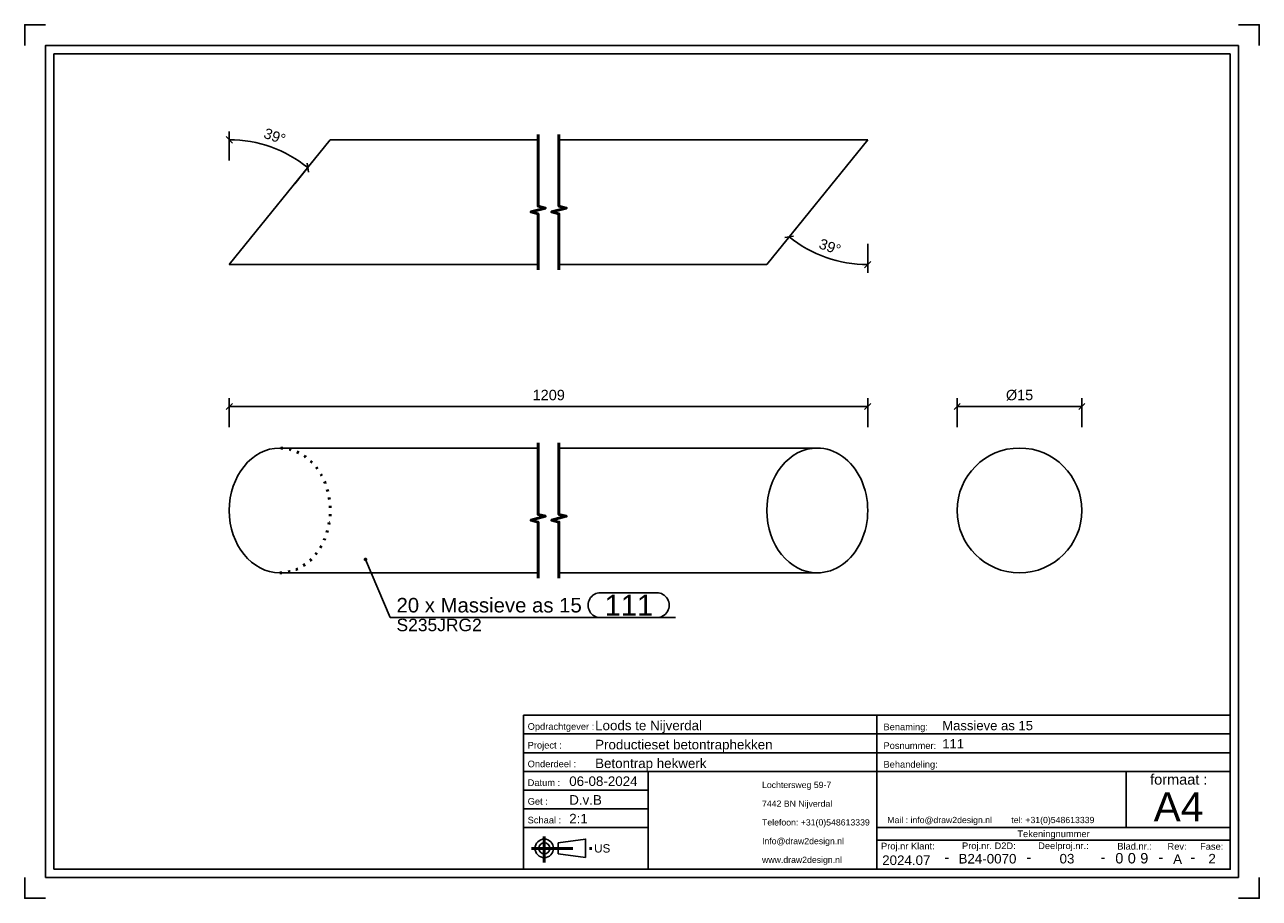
# Model space of a CAD drawing. Header units: millimetres. Extents: x 319 to 616, y -2736 to -2526.
import ezdxf
from ezdxf.enums import TextEntityAlignment as Align

# ---------------------------------------------------------------- set-up
doc = ezdxf.new("R2010")
doc.units = ezdxf.units.MM
doc.linetypes.add('DOT', pattern=[2, 0.5, -1.5])
doc.linetypes.add('STRICHPUNKT2', pattern=[18.5, 10, -4, 0.5, -4])
doc.layers.get('0').update_dxf_attribs({"linetype": 'CONTINUOUS'})
for name, color, linetype in [('DIM49', 4, 'CONTINUOUS'), ('TXT_ALL', 7, 'CONTINUOUS'), ('TXT_DIM49', 2, 'CONTINUOUS'), ('TXT_YELLOW', 2, 'CONTINUOUS')]:
    doc.layers.add(name, color=color, linetype=linetype)
doc.layers.add('LE_ALL', color=7, linetype='CONTINUOUS', lineweight=50)
doc.styles.add('ARIAL', font='arial.ttf')

# ---------------------------------------------------------------- blocks, each defined once
blk = doc.blocks.new('TFIELD_00004', base_point=(590.31, -2714.14))
at = {"layer": 'TXT_YELLOW', "style": 'ARIAL'}
blk.add_text('A4', height=7, dxfattribs=at).set_placement((590.31, -2714.14), align=Align.MIDDLE_LEFT)
blk = doc.blocks.new('FLEX_00003', base_point=(596.22, -2719.14))
blk.add_blockref('TFIELD_00004', (590.31, -2714.14))
blk = doc.blocks.new('TFIELD_00007', base_point=(526.23, -2717.32))
at = {"layer": 'TXT_YELLOW', "style": 'ARIAL'}
blk.add_text('Mail : info@draw2design.nl        tel: +31(0)548613339', height=1.5, dxfattribs=at).set_placement((526.23, -2717.32), align=Align.MIDDLE_LEFT)
blk = doc.blocks.new('FLEX_00006', base_point=(526.23, -2718.57))
blk.add_blockref('TFIELD_00007', (526.23, -2717.32))
blk = doc.blocks.new('DRAW2DESIGNLOGO_00005', base_point=(526.16, -2715.65))
blk.add_blockref('FLEX_00006', (526.23, -2718.57))
blk = doc.blocks.new('TFIELD_00011', base_point=(455.72, -2724.14))
at = {"layer": 'TXT_YELLOW', "style": 'ARIAL'}
blk.add_text('US', height=2, dxfattribs=at).set_placement((455.72, -2724.14), align=Align.MIDDLE_LEFT)
blk = doc.blocks.new('FLEX_00010', base_point=(455.72, -2724.14))
blk.add_blockref('TFIELD_00011', (455.72, -2724.14))
blk = doc.blocks.new('US_00009', base_point=(445.06, -2724.14))
blk.add_line((447.08, -2725.47), (453.64, -2726.36))
blk.add_lwpolyline([(447.08, -2725.47), (447.08, -2722.81), (453.64, -2721.92), (453.64, -2726.36)])
for radius in [2.22, 1.33]:
    blk.add_circle((443.72, -2724.14), radius)
at = {"layer": 'LE_ALL', "color": 1, "linetype": 'STRICHPUNKT2'}
for p, q in [((443.72, -2721.32), (443.72, -2727.55)), ((440.62, -2724.14), (455.49, -2724.14))]:
    blk.add_line(p, q, dxfattribs=at)
blk.add_blockref('FLEX_00010', (455.72, -2724.14))
blk = doc.blocks.new('TFIELD_00014', base_point=(496.1, -2726.89))
at = {"layer": 'TXT_YELLOW', "style": 'ARIAL'}
for s, p in [('Lochtersweg 59-7', (496.1, -2708.89)), ('7442 BN Nijverdal', (496.1, -2713.39)), ('Telefoon: +31(0)548613339', (496.1, -2717.89)), ('Info@draw2design.nl', (496.1, -2722.39)), ('www.draw2design.nl', (496.1, -2726.89))]:
    blk.add_text(s, height=1.5, dxfattribs=at).set_placement(p, align=Align.MIDDLE_LEFT)
blk = doc.blocks.new('FLEX_00013', base_point=(508.91, -2729.14))
blk.add_blockref('TFIELD_00014', (496.1, -2726.89))
blk = doc.blocks.new('D2D_00012', base_point=(468.97, -2727.28))
blk.add_blockref('FLEX_00013', (508.91, -2729.14))
blk = doc.blocks.new('SCHRIFE_00016', base_point=(449.72, -2709.14))
for p, q in [((438.72, -2692.14), (523.72, -2692.14)), ((523.72, -2692.14), (608.72, -2692.14)), ((523.72, -2729.14), (523.72, -2692.14)), ((608.72, -2692.14), (608.72, -2729.14)), ((438.72, -2696.64), (523.72, -2696.64)), ((523.72, -2696.64), (608.72, -2696.64)), ((438.72, -2701.14), (523.72, -2701.14)), ((523.72, -2701.14), (608.72, -2701.14)), ((438.72, -2705.64), (608.72, -2705.64)), ((468.72, -2705.64), (468.72, -2729.14)), ((583.72, -2705.64), (583.72, -2719.14)), ((468.72, -2710.14), (438.72, -2710.14)), ((468.72, -2714.64), (438.72, -2714.64)), ((468.72, -2719.14), (438.72, -2719.14)), ((608.72, -2719.14), (523.72, -2719.14)), ((608.72, -2722.14), (523.72, -2722.14))]:
    blk.add_line(p, q)
blk.add_lwpolyline([(608.72, -2729.14), (438.72, -2729.14), (438.72, -2692.14)])
at = {"layer": 'TXT_YELLOW', "style": 'ARIAL'}
for s, height, p in [('Loods te Nijverdal', 2.3, (455.95, -2695.74)), ('Massieve as 15', 2.25, (539.45, -2695.74)), ('Productieset betontraphekken', 2.3, (455.95, -2700.34)), ('111', 2.25, (539.45, -2700.13)), ('Betontrap hekwerk', 2.3, (455.95, -2704.84)), ('06-08-2024', 2.3, (449.72, -2709.14)), ('D.v.B', 2.3, (449.72, -2713.64)), ('2:1', 2.3, (449.72, -2718.14))]:
    blk.add_text(s, height=height, dxfattribs=at).set_placement(p)
for s, height, p in [('2024.07', 2.3, (530.81, -2728.14)), ('-', 2.5, (540.55, -2727.48)), ('B24-0070', 2.3, (550.33, -2727.78)), ('-', 2.5, (560.3, -2727.48)), ('03', 2.3, (569.46, -2727.77)), ('-', 2.5, (578.13, -2727.48)), ('-', 2.5, (592.06, -2727.48)), ('A', 2.3, (596.07, -2727.87)), ('-', 2.5, (599.72, -2727.48)), ('2', 2.3, (604.37, -2727.77))]:
    blk.add_text(s, height=height, dxfattribs=at).set_placement(p, align=Align.CENTER)
blk = doc.blocks.new('TFIELD_00020', base_point=(587.08, -2726.51))
at = {"layer": 'TXT_ALL', "style": 'ARIAL'}
blk.add_text('9', height=2.5, dxfattribs=at).set_placement((587.08, -2726.51), align=Align.MIDDLE_LEFT)
blk = doc.blocks.new('9_00019')
blk.add_blockref('TFIELD_00020', (587.08, -2726.51))
blk = doc.blocks.new('TELLER1_00018')
blk.add_blockref('9_00019', (0, 0))
blk = doc.blocks.new('TFIELD_00023', base_point=(584.08, -2726.51))
at = {"layer": 'TXT_ALL', "style": 'ARIAL'}
blk.add_text('0', height=2.5, dxfattribs=at).set_placement((584.08, -2726.51), align=Align.MIDDLE_LEFT)
blk = doc.blocks.new('0_00022')
blk.add_blockref('TFIELD_00023', (584.08, -2726.51))
blk = doc.blocks.new('TELLER2_00021')
blk.add_blockref('0_00022', (0, 0))
blk = doc.blocks.new('TFIELD_00026', base_point=(581.08, -2726.51))
at = {"layer": 'TXT_ALL', "style": 'ARIAL'}
blk.add_text('0', height=2.5, dxfattribs=at).set_placement((581.08, -2726.51), align=Align.MIDDLE_LEFT)
blk = doc.blocks.new('0_00025')
blk.add_blockref('TFIELD_00026', (581.08, -2726.51))
blk = doc.blocks.new('TELLER3_00024')
blk.add_blockref('0_00025', (0, 0))
blk = doc.blocks.new('NL_00027', base_point=(439.72, -2695.64))
at = {"layer": 'TXT_ALL', "color": 1, "style": 'ARIAL'}
blk.add_text('Tekeningnummer', height=1.6, dxfattribs=at).set_placement((566.22, -2720.64), align=Align.MIDDLE_CENTER)
at = {"layer": 'TXT_YELLOW', "style": 'ARIAL'}
for s, p in [('Opdrachtgever :', (439.72, -2695.64)), ('Benaming:', (525.32, -2695.74)), ('Project :', (439.72, -2700.14)), ('Posnummer:', (525.32, -2700.24)), ('Onderdeel :', (439.72, -2704.64)), ('Behandeling:', (525.32, -2704.74)), ('Datum :', (439.72, -2709.14)), ('Get :', (439.72, -2713.64)), ('Schaal :', (439.72, -2718.14)), ('Proj.nr Klant:', (524.72, -2724.39)), ('Proj.nr. D2D:', (544.21, -2724.32)), ('Deelproj.nr.:', (562.53, -2724.31)), ('Blad.nr.:', (581.57, -2724.43)), ('Rev:', (593.64, -2724.47)), ('Fase:', (601.48, -2724.47))]:
    blk.add_text(s, height=1.6, dxfattribs=at).set_placement(p)
blk.add_text('formaat :', height=2.5, dxfattribs=at).set_placement((596.35, -2708.82), align=Align.CENTER)
blk = doc.blocks.new('SCHRIFE_00015')
for name, p in [('SCHRIFE_00016', (449.72, -2709.14)), ('NL_00027', (439.72, -2695.64)), ('TELLER3_00024', (0, 0)), ('TELLER2_00021', (0, 0)), ('TELLER1_00018', (0, 0))]:
    blk.add_blockref(name, p)
blk = doc.blocks.new('DINA4Q_00002', base_point=(608.72, -2533.14))
for p, q in [((325.72, -2729.14), (325.72, -2533.14)), ((325.72, -2533.14), (608.72, -2533.14)), ((610.72, -2531.14), (610.72, -2731.14)), ((323.72, -2731.14), (610.72, -2731.14))]:
    blk.add_line(p, q)
for points in [[(318.72, -2531.14), (318.72, -2526.14), (323.72, -2526.14)], [(610.72, -2526.14), (615.72, -2526.14), (615.72, -2531.14)], [(323.72, -2731.14), (323.72, -2531.14), (610.72, -2531.14)], [(608.72, -2533.14), (608.72, -2729.14), (325.72, -2729.14)], [(318.72, -2731.14), (318.72, -2736.14), (323.72, -2736.14)], [(610.72, -2736.14), (615.72, -2736.14), (615.72, -2731.14)]]:
    blk.add_lwpolyline(points)
for name, p in [('SCHRIFE_00015', (0, 0)), ('D2D_00012', (468.97, -2727.28)), ('FLEX_00003', (596.22, -2719.14)), ('DRAW2DESIGNLOGO_00005', (526.16, -2715.65)), ('US_00009', (445.06, -2724.14))]:
    blk.add_blockref(name, p)
blk = doc.blocks.new('_ZBL0002_00001')
blk.add_blockref('DINA4Q_00002', (608.72, -2533.14))
blk = doc.blocks.new('_D1', base_point=(509.56, -2579.81))
at = {"layer": 'DIM49', "color": 1}
for p, q in [((505.8, -2573.24), (501.39, -2578.68)), ((503.7, -2576.99), (501.6, -2577.26)), ((521.53, -2578.81), (521.53, -2585.81)), ((520.77, -2584.55), (522.3, -2583.08))]:
    blk.add_line(p, q, dxfattribs=at)
blk.add_ellipse((521.53, -2553.81), major_axis=(0, -30), ratio=1, start_param=5.602504, end_param=6.283181, dxfattribs=at)
at = {"layer": 'TXT_DIM49', "style": 'ARIAL'}
for s, p in [('39', (509.56, -2579.81)), ('°', (513.18, -2581.09))]:
    blk.add_text(s, height=2.5, rotation=340.5022, dxfattribs=at).set_placement(p)
blk = doc.blocks.new('_D2', base_point=(376, -2553.25))
at = {"layer": 'DIM49', "color": 1}
for p, q in [((368.68, -2554.58), (367.21, -2553.05)), ((367.94, -2558.81), (367.94, -2551.81)), ((383.68, -2564.38), (388.08, -2558.94)), ((386.69, -2559.44), (386.96, -2561.55))]:
    blk.add_line(p, q, dxfattribs=at)
blk.add_ellipse((367.94, -2583.81), major_axis=(30, 0), ratio=1, start_param=0.890119, end_param=1.570796, dxfattribs=at)
at = {"layer": 'TXT_DIM49', "style": 'ARIAL'}
for s, p in [('39', (376, -2553.25)), ('°', (379.62, -2554.53))]:
    blk.add_text(s, height=2.5, rotation=340.5022, dxfattribs=at).set_placement(p)
blk = doc.blocks.new('Massieve as 15_00036', base_point=(367.94, -2583.81))
for p, q in [((367.94, -2583.81), (392.24, -2553.81)), ((442.24, -2553.81), (392.24, -2553.81)), ((521.53, -2553.81), (447.24, -2553.81)), ((497.24, -2583.81), (521.53, -2553.81)), ((442.24, -2583.81), (367.94, -2583.81)), ((497.24, -2583.81), (447.24, -2583.81))]:
    blk.add_line(p, q)
for name, p in [('_D2', (376, -2553.25)), ('_D1', (509.56, -2579.81))]:
    blk.add_blockref(name, p)
blk = doc.blocks.new('Massieve as 15_00035')
blk.add_blockref('Massieve as 15_00036', (367.94, -2583.81))
blk = doc.blocks.new('Lamellen_00034')
blk.add_blockref('Massieve as 15_00035', (0, 0))
blk = doc.blocks.new('Traphek_00033')
blk.add_blockref('Lamellen_00034', (0, 0))
blk = doc.blocks.new('00 begane grond_00032')
blk.add_blockref('Traphek_00033', (0, 0))
blk = doc.blocks.new('Duplex_00031')
blk.add_blockref('00 begane grond_00032', (0, 0))
blk = doc.blocks.new('Assen_00030')
blk.add_blockref('Duplex_00031', (0, 0))
blk = doc.blocks.new('_A3D0003_00029')
blk.add_blockref('Assen_00030', (0, 0))
blk = doc.blocks.new('_SHORTEN_00037', base_point=(442.24, -2585.06))
at = {"layer": 'LE_ALL', "color": 4}
for points in [[(442.24, -2585.06), (442.24, -2571.62), (440.49, -2571.16), (443.99, -2570.22), (442.24, -2569.75), (442.24, -2552.56)], [(447.24, -2585.06), (447.24, -2571.62), (445.49, -2571.16), (448.99, -2570.22), (447.24, -2569.75), (447.24, -2552.56)]]:
    blk.add_lwpolyline(points, dxfattribs=at)
blk = doc.blocks.new('_ANS0003_00028')
for name, p in [('_A3D0003_00029', (0, 0)), ('_SHORTEN_00037', (442.24, -2585.06))]:
    blk.add_blockref(name, p)
blk = doc.blocks.new('_D3', base_point=(440.9, -2616.41))
at = {"layer": 'DIM49', "color": 1}
for p, q in [((367.94, -2622.91), (367.94, -2615.91)), ((521.53, -2622.91), (521.53, -2615.91)), ((368.69, -2617.16), (367.19, -2618.66)), ((367.94, -2617.91), (521.53, -2617.91)), ((520.78, -2618.66), (522.28, -2617.16))]:
    blk.add_line(p, q, dxfattribs=at)
at = {"layer": 'TXT_DIM49', "style": 'ARIAL'}
blk.add_text('1209', height=2.5, dxfattribs=at).set_placement((440.9, -2616.41))
blk = doc.blocks.new('SHAPE_00065', base_point=(400.71, -2654.66))
at = {"layer": 'DIM49', "color": 3}
for p, q in [((400.45, -2654.62), (400.97, -2654.62)), ((400.5, -2654.82), (400.92, -2654.82)), ((400.82, -2654.42), (400.6, -2654.42)), ((400.71, -2654.66), (406.67, -2668.68)), ((457.25, -2662.68), (470.77, -2662.68)), ((406.67, -2668.68), (475.27, -2668.68)), ((470.77, -2668.68), (457.25, -2668.68))]:
    blk.add_line(p, q, dxfattribs=at)
blk.add_lwpolyline([(400.55, -2654.45), (400.5, -2654.5), (400.47, -2654.56), (400.45, -2654.63), (400.45, -2654.7), (400.47, -2654.76), (400.5, -2654.82), (400.55, -2654.87), (400.61, -2654.91), (400.68, -2654.92), (400.75, -2654.92), (400.81, -2654.9), (400.87, -2654.87), (400.92, -2654.82), (400.95, -2654.76), (400.97, -2654.69), (400.97, -2654.62), (400.95, -2654.56), (400.92, -2654.5), (400.87, -2654.45), (400.81, -2654.42), (400.74, -2654.4), (400.67, -2654.4), (400.61, -2654.42)], close=True, dxfattribs=at)
for centre, start_param, end_param in [((457.25, -2665.68), 1.570796, 4.712389), ((470.77, -2665.68), 4.712389, 7.853982)]:
    blk.add_ellipse(centre, major_axis=(3, 0), ratio=1, start_param=start_param, end_param=end_param, dxfattribs=at)
at = {"layer": 'TXT_DIM49', "style": 'ARIAL'}
for s, height, p in [('20 x Massieve as 15', 3.5, (408.17, -2665.68)), ('111', 5, (458.25, -2665.68)), ('S235JRG2', 3, (408.17, -2670.43))]:
    blk.add_text(s, height=height, dxfattribs=at).set_placement(p, align=Align.MIDDLE_LEFT)
blk = doc.blocks.new('Massieve as 15_00046', base_point=(380.09, -2627.91))
for p, q in [((442.24, -2627.91), (380.09, -2627.91)), ((509.39, -2627.91), (447.24, -2627.91)), ((442.24, -2657.91), (380.09, -2657.91)), ((509.39, -2657.91), (447.24, -2657.91))]:
    blk.add_line(p, q)
for centre, start_param, end_param in [((380.09, -2642.91), 3.141593, 6.283185), ((509.39, -2642.91), 3.141593, 6.283185), ((509.39, -2642.91), 0, 3.141593)]:
    blk.add_ellipse(centre, major_axis=(0, -15), ratio=0.809783, start_param=start_param, end_param=end_param)
at = {"layer": 'LE_ALL', "color": 3, "linetype": 'DOT'}
blk.add_ellipse((380.09, -2642.91), major_axis=(0, -15), ratio=0.809783, start_param=0, end_param=3.141593, dxfattribs=at)
for name, p in [('_D3', (440.9, -2616.41)), ('SHAPE_00065', (400.71, -2654.66))]:
    blk.add_blockref(name, p)
blk = doc.blocks.new('Massieve as 15_00045')
blk.add_blockref('Massieve as 15_00046', (380.09, -2627.91))
blk = doc.blocks.new('Lamellen_00044')
blk.add_blockref('Massieve as 15_00045', (0, 0))
blk = doc.blocks.new('Traphek_00043')
blk.add_blockref('Lamellen_00044', (0, 0))
blk = doc.blocks.new('00 begane grond_00042')
blk.add_blockref('Traphek_00043', (0, 0))
blk = doc.blocks.new('Duplex_00041')
blk.add_blockref('00 begane grond_00042', (0, 0))
blk = doc.blocks.new('Assen_00040')
blk.add_blockref('Duplex_00041', (0, 0))
blk = doc.blocks.new('_A3D0004_00039')
blk.add_blockref('Assen_00040', (0, 0))
blk = doc.blocks.new('_SHORTEN_00047', base_point=(442.24, -2659.16))
at = {"layer": 'LE_ALL', "color": 4}
for points in [[(442.24, -2659.16), (442.24, -2645.72), (440.49, -2645.25), (443.99, -2644.32), (442.24, -2643.85), (442.24, -2626.66)], [(447.24, -2659.16), (447.24, -2645.72), (445.49, -2645.25), (448.99, -2644.32), (447.24, -2643.85), (447.24, -2626.66)]]:
    blk.add_lwpolyline(points, dxfattribs=at)
blk = doc.blocks.new('_ANS0004_00038')
for name, p in [('_A3D0004_00039', (0, 0)), ('_SHORTEN_00047', (442.24, -2659.16))]:
    blk.add_blockref(name, p)
blk = doc.blocks.new('_D4', base_point=(554.77, -2616.41))
at = {"layer": 'DIM49', "color": 1}
for p, q in [((543.03, -2622.91), (543.03, -2615.91)), ((573.03, -2622.91), (573.03, -2615.91)), ((543.78, -2617.16), (542.28, -2618.66)), ((543.03, -2617.91), (573.03, -2617.91)), ((572.28, -2618.66), (573.78, -2617.16))]:
    blk.add_line(p, q, dxfattribs=at)
at = {"layer": 'TXT_DIM49', "style": 'ARIAL'}
for s, p in [('Ø', (554.77, -2616.41)), ('15', (557.45, -2616.41))]:
    blk.add_text(s, height=2.5, dxfattribs=at).set_placement(p)
blk = doc.blocks.new('Massieve as 15_00056', base_point=(543.03, -2642.91))
blk.add_circle((558.03, -2642.91), 15)
blk.add_blockref('_D4', (554.77, -2616.41))
blk = doc.blocks.new('Massieve as 15_00055')
blk.add_blockref('Massieve as 15_00056', (543.03, -2642.91))
blk = doc.blocks.new('Lamellen_00054')
blk.add_blockref('Massieve as 15_00055', (0, 0))
blk = doc.blocks.new('Traphek_00053')
blk.add_blockref('Lamellen_00054', (0, 0))
blk = doc.blocks.new('00 begane grond_00052')
blk.add_blockref('Traphek_00053', (0, 0))
blk = doc.blocks.new('Duplex_00051')
blk.add_blockref('00 begane grond_00052', (0, 0))
blk = doc.blocks.new('Assen_00050')
blk.add_blockref('Duplex_00051', (0, 0))
blk = doc.blocks.new('_A3D0005_00049')
blk.add_blockref('Assen_00050', (0, 0))
blk = doc.blocks.new('_ANS0005_00048')
blk.add_blockref('_A3D0005_00049', (0, 0))

msp = doc.modelspace()

# ---------------------------------------------------------------- block references
for name in ['_ZBL0002_00001', '_ANS0003_00028', '_ANS0004_00038', '_ANS0005_00048']:
    msp.add_blockref(name, (0, 0))

doc.saveas('drawing.dxf')
